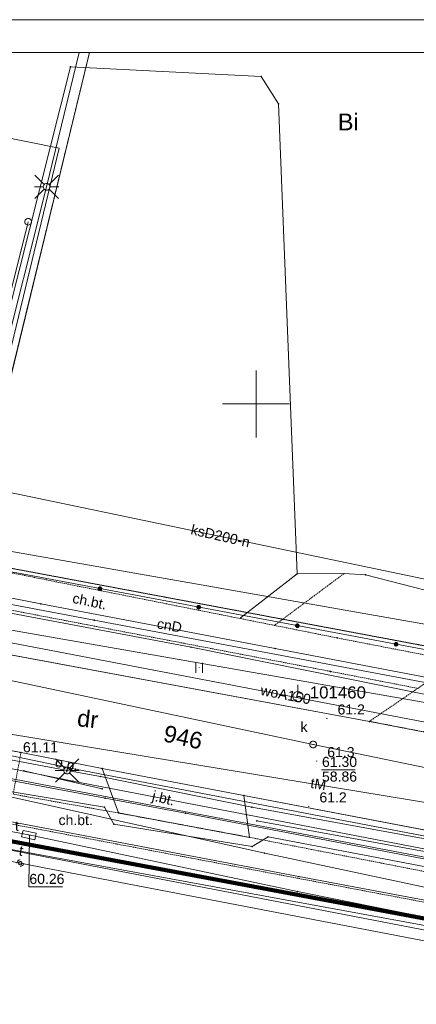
# Paper-space layout 'A-01 PLAN SYTUACYJNY' of a CAD drawing. Header units: millimetres. Extents: x 0 to 900, y 0 to 750.
# Tile 36 of 105: x 360 to 419, y 603 to 750. Entities that reach past the tile are written whole.
import ezdxf
from ezdxf.xclip import XClip

# ---------------------------------------------------------------- set-up
doc = ezdxf.new("R2010")
doc.units = ezdxf.units.MM
doc.header["$MEASUREMENT"] = 0
doc.header["$XCLIPFRAME"] = 0
for name, pattern in [('KROPK2', [1000, 50, -950]), ('PRZER1-1', [1, 0.5, -0.5]), ('PRZER2-1', [1.5, 1, -0.5]), ('PRZER3-1', [4000, 3000, -1000]), ('PRZER4-1', [5000, 4000, -1000])]:
    doc.linetypes.add(name, pattern=pattern)
doc.layers.add('0_Nr_pióra__60', color=7, linetype='Continuous', lineweight=100, true_color=0xcbfe00)
doc.layers.add('A_Arkusz_Nr_pióra__1', color=7, linetype='Continuous', lineweight=20)
doc.layers.add('A_mapa_Nr_pióra__2', color=8, linetype='Continuous', lineweight=13)
doc.layers.add('A_podrys', color=7, linetype='Continuous')
doc.styles.add('STYL_AUTOMATYCZNY_1', font='arial.ttf')

# ---------------------------------------------------------------- blocks, each defined once
blk = doc.blocks.new('Rysunek_3_3', base_point=(-1239.76, 488.38))
at = {"layer": 'A_mapa_Nr_pióra__2', "linetype": 'Continuous', "lineweight": 13}
for points in [[(372.12, 664.64), (372.22, 664.64), (372.31, 664.66), (372.39, 664.7), (372.45, 664.76), (372.5, 664.83), (372.53, 664.92), (372.54, 665.01), (372.52, 665.1), (372.48, 665.18), (372.42, 665.25), (372.34, 665.3), (372.25, 665.33), (372.16, 665.33), (372.07, 665.32), (371.99, 665.27), (371.92, 665.21), (371.87, 665.14), (371.85, 665.05), (371.84, 664.96), (371.86, 664.87), (371.9, 664.79), (371.96, 664.72), (372.04, 664.67)], [(372.12, 664.64), (372.22, 664.64), (372.31, 664.66), (372.39, 664.7), (372.45, 664.76), (372.5, 664.83), (372.53, 664.92), (372.54, 665.01), (372.52, 665.1), (372.48, 665.18), (372.42, 665.25), (372.34, 665.3), (372.25, 665.33), (372.16, 665.33), (372.07, 665.32), (371.99, 665.27), (371.92, 665.21), (371.87, 665.14), (371.85, 665.05), (371.84, 664.96), (371.86, 664.87), (371.9, 664.79), (371.96, 664.72), (372.04, 664.67)], [(386.87, 661.88), (386.96, 661.87), (387.05, 661.89), (387.13, 661.93), (387.2, 661.99), (387.25, 662.07), (387.28, 662.15), (387.28, 662.25), (387.26, 662.34), (387.22, 662.42), (387.16, 662.48), (387.08, 662.53), (387, 662.56), (386.91, 662.57), (386.82, 662.55), (386.73, 662.51), (386.67, 662.45), (386.62, 662.37), (386.59, 662.28), (386.58, 662.19), (386.6, 662.1), (386.64, 662.02), (386.7, 661.95), (386.78, 661.9)], [(386.87, 661.88), (386.96, 661.87), (387.05, 661.89), (387.13, 661.93), (387.2, 661.99), (387.25, 662.07), (387.28, 662.15), (387.28, 662.25), (387.26, 662.34), (387.22, 662.42), (387.16, 662.48), (387.08, 662.53), (387, 662.56), (386.91, 662.57), (386.82, 662.55), (386.73, 662.51), (386.67, 662.45), (386.62, 662.37), (386.59, 662.28), (386.58, 662.19), (386.6, 662.1), (386.64, 662.02), (386.7, 661.95), (386.78, 661.9)], [(401.61, 659.11), (401.7, 659.1), (401.79, 659.12), (401.87, 659.16), (401.94, 659.22), (401.99, 659.3), (402.02, 659.39), (402.02, 659.48), (402, 659.57), (401.96, 659.65), (401.9, 659.72), (401.83, 659.77), (401.74, 659.8), (401.65, 659.8), (401.56, 659.78), (401.48, 659.74), (401.41, 659.68), (401.36, 659.6), (401.33, 659.52), (401.33, 659.43), (401.34, 659.34), (401.39, 659.25), (401.45, 659.19), (401.52, 659.14)], [(401.61, 659.11), (401.7, 659.1), (401.79, 659.12), (401.87, 659.16), (401.94, 659.22), (401.99, 659.3), (402.02, 659.39), (402.02, 659.48), (402, 659.57), (401.96, 659.65), (401.9, 659.72), (401.83, 659.77), (401.74, 659.8), (401.65, 659.8), (401.56, 659.78), (401.48, 659.74), (401.41, 659.68), (401.36, 659.6), (401.33, 659.52), (401.33, 659.43), (401.34, 659.34), (401.39, 659.25), (401.45, 659.19), (401.52, 659.14)], [(416.35, 656.34), (416.44, 656.34), (416.53, 656.36), (416.61, 656.4), (416.68, 656.46), (416.73, 656.53), (416.76, 656.62), (416.77, 656.71), (416.75, 656.8), (416.71, 656.88), (416.64, 656.95), (416.57, 657), (416.48, 657.03), (416.39, 657.03), (416.3, 657.02), (416.22, 656.97), (416.15, 656.91), (416.1, 656.84), (416.07, 656.75), (416.07, 656.66), (416.09, 656.57), (416.13, 656.49), (416.19, 656.42), (416.27, 656.37)], [(416.35, 656.34), (416.44, 656.34), (416.53, 656.36), (416.61, 656.4), (416.68, 656.46), (416.73, 656.53), (416.76, 656.62), (416.77, 656.71), (416.75, 656.8), (416.71, 656.88), (416.64, 656.95), (416.57, 657), (416.48, 657.03), (416.39, 657.03), (416.3, 657.02), (416.22, 656.97), (416.15, 656.91), (416.1, 656.84), (416.07, 656.75), (416.07, 656.66), (416.09, 656.57), (416.13, 656.49), (416.19, 656.42), (416.27, 656.37)], [(406.01, 645.58), (406.01, 645.56), (406.02, 645.54), (406.03, 645.52), (406.05, 645.51), (406.07, 645.5), (406.1, 645.49), (406.12, 645.5), (406.14, 645.51), (406.16, 645.52), (406.18, 645.54), (406.18, 645.56), (406.19, 645.58), (406.18, 645.61), (406.18, 645.63), (406.16, 645.65), (406.14, 645.66), (406.12, 645.67), (406.1, 645.67), (406.07, 645.67), (406.05, 645.66), (406.03, 645.65), (406.02, 645.63), (406.01, 645.61)], [(403.96, 641.7), (403.96, 641.68), (403.97, 641.66), (403.98, 641.64), (404, 641.62), (404.02, 641.61), (404.05, 641.61), (404.07, 641.61), (404.09, 641.62), (404.11, 641.64), (404.12, 641.66), (404.13, 641.68), (404.14, 641.7), (404.13, 641.72), (404.12, 641.75), (404.11, 641.76), (404.09, 641.78), (404.07, 641.79), (404.05, 641.79), (404.02, 641.79), (404, 641.78), (403.98, 641.76), (403.97, 641.75), (403.96, 641.72)], [(360.32, 640.5), (360.32, 640.48), (360.33, 640.45), (360.35, 640.44), (360.36, 640.42), (360.39, 640.41), (360.41, 640.41), (360.43, 640.41), (360.45, 640.42), (360.47, 640.44), (360.49, 640.45), (360.5, 640.48), (360.5, 640.5), (360.5, 640.52), (360.49, 640.54), (360.47, 640.56), (360.45, 640.58), (360.43, 640.59), (360.41, 640.59), (360.39, 640.59), (360.36, 640.58), (360.35, 640.56), (360.33, 640.54), (360.32, 640.52)], [(404.47, 639.21), (404.47, 639.19), (404.48, 639.17), (404.5, 639.15), (404.52, 639.13), (404.54, 639.12), (404.56, 639.12), (404.58, 639.12), (404.61, 639.13), (404.62, 639.15), (404.64, 639.17), (404.65, 639.19), (404.65, 639.21), (404.65, 639.23), (404.64, 639.26), (404.62, 639.27), (404.61, 639.29), (404.58, 639.3), (404.56, 639.3), (404.54, 639.3), (404.52, 639.29), (404.5, 639.27), (404.48, 639.26), (404.47, 639.23)], [(403.31, 632.45), (403.31, 632.43), (403.32, 632.41), (403.33, 632.39), (403.35, 632.37), (403.37, 632.36), (403.4, 632.36), (403.42, 632.36), (403.44, 632.37), (403.46, 632.39), (403.47, 632.41), (403.48, 632.43), (403.49, 632.45), (403.48, 632.47), (403.47, 632.5), (403.46, 632.51), (403.44, 632.53), (403.42, 632.54), (403.4, 632.54), (403.37, 632.54), (403.35, 632.53), (403.33, 632.51), (403.32, 632.5), (403.31, 632.47)], [(361.49, 628.18), (361.5, 628.15), (361.5, 628.13), (361.52, 628.11), (361.54, 628.1), (361.56, 628.09), (361.58, 628.09), (361.61, 628.09), (361.63, 628.1), (361.65, 628.11), (361.66, 628.13), (361.67, 628.15), (361.67, 628.18), (361.67, 628.2), (361.66, 628.22), (361.65, 628.24), (361.63, 628.25), (361.61, 628.26), (361.58, 628.27), (361.56, 628.26), (361.54, 628.25), (361.52, 628.24), (361.5, 628.22), (361.5, 628.2)]]:
    blk.add_hatch(color=8, dxfattribs=at).paths.add_polyline_path(points)
at = {"layer": '0_Nr_pióra__60', "color": 60, "linetype": 'Continuous', "lineweight": 100, "ltscale": 0.2, "true_color": 0xcbfe00, "flags": 128}
blk.add_lwpolyline([(486.18, 603.45), (711.66, 564.16), (717.88, 453.78), (730.02, 232.36), (621.62, 226.04), (540.96, 240.92), (518.76, 242.16), (516.18, 189.08), (497.66, 185.34), (465.46, 189.58), (468.06, 245.18), (273.1, 254.54), (153.04, 277.34), (147.95, 279.48), (156.42, 401.1), (165.67, 534.02), (166.59, 571.88), (178.65, 571.58), (179.19, 591.8), (167.43, 603.84), (168.1, 630.34), (172.18, 654), (181.4, 660.44)], close=True, dxfattribs=at)
at = {"layer": 'A_mapa_Nr_pióra__2', "color": 8, "linetype": 'Continuous', "lineweight": 13, "ltscale": 0.2, "flags": 128}
for points in [[(173.01, 745.1), (163.78, 705.76), (161.4, 700.72), (191.34, 692.05), (205.72, 690.84), (258.31, 680.79), (262, 680.08), (333.18, 666.16), (385.8, 656.25), (425.54, 648.23), (480.5, 638.19), (490.22, 636.74), (491.46, 636.52)], [(262.66, 745.1), (254.38, 716.7), (249.86, 688.52), (306.08, 677.96), (352.2, 669.3), (370.63, 745.1)], [(369.07, 745.1), (364.23, 725.02), (357.3, 697.43), (351.23, 669.78)], [(370.63, 745.1), (352.2, 669.3), (450, 650.94), (459.34, 659.08), (454.93, 745.1)], [(363.88, 725.38), (362.47, 726.79)], [(364.59, 725.38), (366, 726.79)], [(363.73, 725.02), (362.43, 725.02)], [(363.88, 724.67), (362.47, 723.26)], [(364.59, 724.67), (366, 723.26)], [(364.73, 725.02), (366.03, 725.02)], [(287.82, 687.5), (288.8, 687.32), (303.23, 683.94), (320.41, 681.31), (349.64, 676.7), (350.63, 676.51), (361.48, 719.81)], [(333.09, 704.58), (326.17, 664.51), (534.6, 628.07)], [(426.18, 626.62), (394.88, 632.36), (372.28, 636.92), (367.3, 637.82), (324.78, 645.86), (307.38, 649.66), (302.62, 643.98), (280.6, 648.54), (277.88, 655.22), (265.98, 657.54), (261.16, 658.4), (256.2, 658.96), (247.74, 660.38), (244.72, 660), (219.48, 664.94), (213.58, 666.94), (175, 674.54), (169.38, 674.38), (154.2, 677.48), (143.04, 680.52), (96.24, 689.58), (78.56, 693.72), (29.9, 703.13)], [(508.22, 509.24), (505.29, 509.74), (511.12, 544.68), (515.53, 565.24), (523.48, 604.41), (520.54, 605.25), (495.14, 610.31), (384.98, 631.43), (372.98, 633.69), (304.66, 646.46), (279.32, 651.18), (242.08, 657.98), (221.08, 661.24), (217.22, 663.06), (170.82, 671.92), (166.78, 671.76), (155.74, 674.83), (147.3, 677.97), (82.26, 691.15), (29.9, 702.04)], [(508.06, 508.35), (500.8, 509.59), (502.64, 518.4), (520.89, 606.14), (481.95, 613.81), (427.05, 624.88), (368.13, 636.21), (325.01, 644.98), (254.31, 658.61), (214.99, 665.96), (143.66, 677.02), (79.04, 690.92), (38.04, 699.36), (29.9, 701.23)], [(395.5, 687.58), (395.5, 697.58)], [(174.58, 691.56), (175.5, 691.42), (248.18, 677.84), (322.86, 663.8), (323.02, 663.78), (476.6, 634.31)], [(400.5, 692.58), (390.5, 692.58)], [(508.59, 511.25), (504.18, 511.58), (505.05, 517.9), (528.37, 608), (531.77, 622.06), (536.72, 639.28), (328.12, 675.95), (291.08, 682.98), (267.64, 686.66), (251.6, 690.04)], [(348.44, 681.4), (349.44, 681.32), (441.7, 662), (442.69, 661.99)], [(172.47, 672.37), (173.77, 673.99), (172.95, 669.67), (316.03, 642.36), (316.48, 644.72), (359.62, 636.49), (480.68, 613.46), (498.88, 609.8), (659.9, 578.46)], [(672.99, 601.3), (673.6, 606.29), (579.92, 620.85), (510.23, 634.7), (398.36, 656.05), (363.37, 662.7), (326.62, 669.9)], [(324.49, 669.13), (371.32, 660.3), (434.49, 648.37), (470.97, 641.15), (460.25, 600.41), (452.09, 568.73), (447.75, 552.58)], [(439.49, 652.36), (349.11, 669.32)], [(450.73, 552.29), (452.54, 581.88), (458.71, 607.69), (457.53, 607.9), (263.27, 643.57), (241.62, 648.61), (226.71, 652.1), (170.47, 661.39), (156.67, 664.91), (149.02, 667.42)], [(469.42, 628.2), (404.05, 641.7), (342.34, 654.75), (345.06, 667.69)], [(463.62, 607.33), (440.23, 611.95), (401.69, 619.73), (361.58, 628.18), (306.66, 638.48), (246.87, 649.83), (218, 656.19), (172.73, 665.11)], [(490.66, 605.27), (401.89, 621.96), (334.89, 634.75), (260.3, 648.87), (218.06, 656.87), (188.65, 662.7)], [(317.59, 594.19), (323.02, 622.96), (262.3, 634.18), (243.3, 637.7), (240.48, 639.13), (237.86, 641.96), (236.22, 646.42), (236.71, 651.27), (238.66, 656.45), (242.1, 659.69), (247.44, 661.45), (261.82, 659.32), (265.6, 658.62), (278.66, 655.9), (306.58, 650.69), (331.2, 646), (360.41, 640.5), (372.53, 638.14), (374.95, 631.47), (394.55, 627.83), (393.68, 634.07), (468.74, 619.76)], [(427.55, 626.69), (368.54, 638.04), (325.21, 647.09), (256.26, 660.44)], [(386.5, 653.92), (386.5, 652.42)], [(387.5, 652.42), (387.5, 653.92)], [(401.76, 650.62), (401.76, 649.62)], [(549.68, 598.85), (528.77, 604.07), (520.95, 595.78), (496.29, 601.42), (495.25, 609.08), (473.66, 613.29), (470.31, 613.99), (397.3, 627.89), (394.93, 626.44), (374.29, 629.8), (372.87, 632.34), (345.25, 636.94), (304.36, 645.28), (302.46, 644.14), (280.44, 648.32), (279.44, 650.1), (278.14, 650.1)], [(445.72, 523.68), (450.84, 581.68), (455.38, 607.28), (240.89, 648.67)], [(314.02, 643.77), (396.8, 625.49), (454.81, 613.13), (505.16, 605.28)], [(455.02, 627.42), (354.53, 643.95), (353.54, 644.11)], [(366.94, 638.17), (365.53, 639.58)], [(367.65, 638.17), (369.06, 639.58)], [(360.82, 637.77), (372.53, 635.1)], [(366.8, 637.82), (365.5, 637.82)], [(366.94, 637.46), (365.53, 636.05)], [(367.65, 637.46), (369.06, 636.05)], [(367.8, 637.82), (369.1, 637.82)], [(405.27, 637.9), (410.31, 637.9)], [(395.63, 630.29), (485.16, 613.91)], [(361.65, 628.17), (361.57, 620.42), (366.61, 620.42)], [(359.8, 623.98), (359.82, 624.11), (359.87, 624.23), (359.95, 624.33), (360.05, 624.41), (360.17, 624.46), (360.3, 624.48)], [(360.8, 623.98), (360.78, 623.85), (360.73, 623.73), (360.65, 623.63), (360.55, 623.55), (360.43, 623.5), (360.3, 623.48)]]:
    blk.add_lwpolyline(points, dxfattribs=at)
at = {"layer": 'A_mapa_Nr_pióra__2', "color": 8, "linetype": 'PRZER1-1', "lineweight": 13, "ltscale": 0.2, "flags": 128}
for points in [[(370.63, 745.1), (352.2, 669.3), (351.08, 669.51), (330.33, 673.41), (315.56, 676.18), (320.42, 701), (304.6, 704), (299.22, 679.25), (262.92, 686.07), (265.12, 697.34), (251.67, 699.82), (254.38, 716.7), (262.66, 745.1)], [(454.93, 745.1), (459.34, 659.08), (450, 650.94), (352.2, 669.3), (370.63, 745.1)]]:
    blk.add_lwpolyline(points, dxfattribs=at)
at = {"layer": 'A_mapa_Nr_pióra__2', "color": 8, "linetype": 'PRZER3-1', "lineweight": 13, "ltscale": 0.2, "flags": 128}
for points in [[(439.74, 656.21), (435.31, 660.94), (411.85, 667.07), (408.63, 667.23), (401.65, 667.19), (398.88, 737.43), (396.29, 741.5), (367.81, 742.98), (349.11, 669.32)], [(393.2, 660.64), (401.65, 667.19)], [(317.59, 594.19), (323.02, 622.96), (262.3, 634.18), (243.3, 637.7), (240.48, 639.13), (237.86, 641.96), (236.22, 646.42), (236.71, 651.27), (238.66, 656.45), (242.1, 659.69), (247.44, 661.45), (261.82, 659.32), (265.6, 658.62), (278.66, 655.9), (306.58, 650.69), (331.2, 646), (360.41, 640.5), (372.53, 638.14), (374.95, 631.47), (394.55, 627.83), (393.68, 634.07), (485.67, 616.58), (491.69, 615.43), (494.47, 613.94), (498.66, 609.94), (500.39, 606.09), (501, 602.75), (499.64, 593.46)], [(453.72, 637.3), (430.45, 641.76), (420.44, 643.61), (412.46, 645.16), (346.67, 657.34)]]:
    blk.add_lwpolyline(points, dxfattribs=at)
at = {"layer": 'A_mapa_Nr_pióra__2', "color": 8, "linetype": 'Continuous', "lineweight": 13, "ltscale": 0.2, "flags": 128}
for points in [[(367.76, 742.96), (367.76, 742.99), (367.79, 743.02), (367.82, 743.02), (367.85, 742.99), (367.85, 742.96), (367.82, 742.93), (367.79, 742.93)], [(396.25, 741.48), (396.25, 741.51), (396.27, 741.54), (396.31, 741.54), (396.34, 741.51), (396.34, 741.48), (396.31, 741.45), (396.27, 741.45)], [(398.83, 737.41), (398.83, 737.44), (398.86, 737.47), (398.89, 737.47), (398.92, 737.44), (398.92, 737.41), (398.89, 737.38), (398.86, 737.38)], [(364.23, 725.52), (364.36, 725.51), (364.48, 725.46), (364.59, 725.38), (364.67, 725.27), (364.72, 725.15), (364.73, 725.02), (364.72, 724.89), (364.67, 724.77), (364.59, 724.67), (364.48, 724.59), (364.36, 724.54), (364.23, 724.52), (364.1, 724.54), (363.98, 724.59), (363.88, 724.67), (363.8, 724.77), (363.75, 724.89), (363.73, 725.02), (363.75, 725.15), (363.8, 725.27), (363.88, 725.38), (363.98, 725.46), (364.1, 725.51)], [(361.48, 720.31), (361.61, 720.3), (361.73, 720.25), (361.83, 720.17), (361.91, 720.06), (361.96, 719.94), (361.98, 719.81), (361.96, 719.68), (361.91, 719.56), (361.83, 719.46), (361.73, 719.38), (361.61, 719.33), (361.48, 719.31), (361.35, 719.33), (361.23, 719.38), (361.12, 719.46), (361.04, 719.56), (360.99, 719.68), (360.98, 719.81), (360.99, 719.94), (361.04, 720.06), (361.12, 720.17), (361.23, 720.25), (361.35, 720.3)], [(181.4, 660.44), (486.18, 603.45), (485.18, 623.13), (484.14, 643.65), (484.1, 644.53), (450, 650.94), (352.2, 669.3), (306.08, 677.96), (303.2, 667.7), (296.72, 646.04), (234.99, 658.67), (180.1, 669.92), (174.22, 665.92), (172.18, 654)], [(401.61, 667.18), (401.61, 667.21), (401.64, 667.24), (401.67, 667.24), (401.7, 667.21), (401.7, 667.18), (401.67, 667.15), (401.64, 667.15)], [(408.59, 667.21), (408.59, 667.24), (408.62, 667.27), (408.65, 667.27), (408.68, 667.24), (408.68, 667.21), (408.65, 667.18), (408.62, 667.18)], [(411.81, 667.05), (411.81, 667.08), (411.84, 667.11), (411.87, 667.11), (411.9, 667.08), (411.9, 667.05), (411.87, 667.02), (411.84, 667.02)], [(363.32, 662.69), (363.32, 662.72), (363.35, 662.75), (363.38, 662.75), (363.41, 662.72), (363.41, 662.69), (363.38, 662.66), (363.35, 662.66)], [(393.16, 660.62), (393.16, 660.65), (393.19, 660.68), (393.22, 660.68), (393.25, 660.65), (393.25, 660.62), (393.22, 660.59), (393.19, 660.59)], [(486.18, 603.45), (711.66, 564.16), (717.88, 453.78), (730.02, 232.36), (621.62, 226.04), (540.96, 240.92), (518.76, 242.16), (516.18, 189.08), (497.66, 185.34), (465.46, 189.58), (468.06, 245.18), (273.1, 254.54), (153.04, 277.34), (147.95, 279.48), (156.42, 401.1), (165.67, 534.02), (166.59, 571.88), (178.65, 571.58), (179.19, 591.8), (167.43, 603.84), (168.1, 630.34), (172.18, 654), (181.4, 660.44)], [(371.27, 660.28), (371.27, 660.31), (371.3, 660.34), (371.33, 660.34), (371.36, 660.31), (371.36, 660.28), (371.33, 660.25), (371.3, 660.25)], [(398.37, 659.6), (398.37, 659.63), (398.4, 659.66), (398.43, 659.66), (398.46, 659.63), (398.46, 659.6), (398.43, 659.57), (398.4, 659.57)], [(407.57, 657.61), (407.57, 657.64), (407.6, 657.67), (407.63, 657.67), (407.66, 657.64), (407.66, 657.61), (407.63, 657.58), (407.6, 657.58)], [(385.75, 656.23), (385.75, 656.26), (385.78, 656.29), (385.81, 656.29), (385.84, 656.26), (385.84, 656.23), (385.81, 656.2), (385.78, 656.2)], [(398.32, 656.03), (398.32, 656.07), (398.35, 656.09), (398.38, 656.09), (398.41, 656.07), (398.41, 656.03), (398.38, 656), (398.35, 656)], [(406.59, 652.61), (406.59, 652.64), (406.62, 652.67), (406.65, 652.67), (406.68, 652.64), (406.68, 652.61), (406.65, 652.58), (406.62, 652.58)], [(401.76, 649.62), (401.99, 649.58), (402.2, 649.47), (402.36, 649.31), (402.47, 649.1), (402.51, 648.87), (402.47, 648.63), (402.36, 648.42), (402.2, 648.26), (401.99, 648.15), (401.76, 648.12), (401.52, 648.15), (401.32, 648.26), (401.15, 648.42), (401.04, 648.63), (401.01, 648.87), (401.04, 649.1), (401.15, 649.31), (401.32, 649.47), (401.52, 649.58)], [(412.41, 645.14), (412.41, 645.17), (412.44, 645.2), (412.48, 645.2), (412.5, 645.17), (412.5, 645.14), (412.48, 645.11), (412.44, 645.11)], [(404.05, 642.2), (404.18, 642.18), (404.3, 642.13), (404.4, 642.05), (404.48, 641.95), (404.53, 641.83), (404.55, 641.7), (404.53, 641.57), (404.48, 641.45), (404.4, 641.35), (404.3, 641.27), (404.18, 641.22), (404.05, 641.2), (403.92, 641.22), (403.8, 641.27), (403.69, 641.35), (403.61, 641.45), (403.56, 641.57), (403.55, 641.7), (403.56, 641.83), (403.61, 641.95), (403.69, 642.05), (403.8, 642.13), (403.92, 642.18)], [(360.36, 640.48), (360.36, 640.52), (360.39, 640.54), (360.43, 640.54), (360.45, 640.52), (360.45, 640.48), (360.43, 640.45), (360.39, 640.45)], [(360.77, 637.76), (360.77, 637.79), (360.8, 637.82), (360.84, 637.82), (360.86, 637.79), (360.86, 637.76), (360.84, 637.73), (360.8, 637.73)], [(367.3, 638.32), (367.43, 638.3), (367.55, 638.25), (367.65, 638.17), (367.73, 638.07), (367.78, 637.94), (367.8, 637.82), (367.78, 637.69), (367.73, 637.57), (367.65, 637.46), (367.55, 637.38), (367.43, 637.33), (367.3, 637.32), (367.17, 637.33), (367.05, 637.38), (366.94, 637.46), (366.86, 637.57), (366.81, 637.69), (366.8, 637.82), (366.81, 637.94), (366.86, 638.07), (366.94, 638.17), (367.05, 638.25), (367.17, 638.3)], [(368.49, 638.02), (368.49, 638.05), (368.52, 638.08), (368.55, 638.08), (368.58, 638.05), (368.58, 638.02), (368.55, 637.99), (368.52, 637.99)], [(372.49, 638.12), (372.49, 638.15), (372.51, 638.18), (372.55, 638.18), (372.58, 638.15), (372.58, 638.12), (372.55, 638.09), (372.51, 638.09)], [(368.08, 636.19), (368.08, 636.22), (368.11, 636.25), (368.14, 636.25), (368.17, 636.22), (368.17, 636.19), (368.14, 636.16), (368.11, 636.16)], [(372.23, 636.9), (372.23, 636.93), (372.26, 636.96), (372.29, 636.96), (372.32, 636.93), (372.32, 636.9), (372.29, 636.87), (372.26, 636.87)], [(372.49, 635.08), (372.49, 635.11), (372.52, 635.14), (372.55, 635.14), (372.58, 635.11), (372.58, 635.08), (372.55, 635.05), (372.52, 635.05)], [(393.64, 634.05), (393.64, 634.08), (393.67, 634.11), (393.7, 634.11), (393.73, 634.08), (393.73, 634.05), (393.7, 634.02), (393.67, 634.02)], [(372.93, 633.67), (372.93, 633.7), (372.96, 633.73), (373, 633.73), (373.02, 633.7), (373.02, 633.67), (373, 633.64), (372.96, 633.64)], [(372.83, 632.32), (372.83, 632.35), (372.86, 632.38), (372.89, 632.38), (372.92, 632.35), (372.92, 632.32), (372.89, 632.29), (372.86, 632.29)], [(374.9, 631.45), (374.9, 631.49), (374.93, 631.52), (374.96, 631.52), (374.99, 631.49), (374.99, 631.45), (374.96, 631.43), (374.93, 631.43)], [(384.93, 631.41), (384.93, 631.44), (384.96, 631.47), (385, 631.47), (385.02, 631.44), (385.02, 631.41), (385, 631.38), (384.96, 631.38)], [(394.83, 632.34), (394.83, 632.37), (394.86, 632.4), (394.89, 632.4), (394.92, 632.37), (394.92, 632.34), (394.89, 632.31), (394.86, 632.31)], [(374.24, 629.79), (374.24, 629.82), (374.27, 629.85), (374.3, 629.85), (374.33, 629.82), (374.33, 629.79), (374.3, 629.76), (374.27, 629.76)], [(395.59, 630.28), (395.59, 630.31), (395.62, 630.34), (395.65, 630.34), (395.68, 630.31), (395.68, 630.28), (395.65, 630.25), (395.62, 630.25)], [(362.66, 628.46), (362.46, 627.48), (360.5, 627.89), (360.71, 628.87)], [(394.5, 627.81), (394.5, 627.85), (394.53, 627.88), (394.56, 627.88), (394.59, 627.85), (394.59, 627.81), (394.56, 627.79), (394.53, 627.79)], [(397.25, 627.88), (397.25, 627.91), (397.28, 627.94), (397.31, 627.94), (397.34, 627.91), (397.34, 627.88), (397.31, 627.85), (397.28, 627.85)], [(394.88, 626.43), (394.88, 626.46), (394.91, 626.49), (394.94, 626.49), (394.97, 626.46), (394.97, 626.43), (394.94, 626.4), (394.91, 626.4)], [(396.75, 625.47), (396.75, 625.5), (396.78, 625.53), (396.81, 625.53), (396.84, 625.5), (396.84, 625.47), (396.81, 625.44), (396.78, 625.44)], [(360.3, 624.23), (360.22, 624.22), (360.15, 624.18), (360.1, 624.13), (360.06, 624.06), (360.05, 623.98), (360.06, 623.9), (360.1, 623.83), (360.15, 623.78), (360.22, 623.74), (360.3, 623.73), (360.38, 623.74), (360.45, 623.78), (360.5, 623.83), (360.54, 623.9), (360.55, 623.98), (360.54, 624.06), (360.5, 624.13), (360.45, 624.18), (360.38, 624.22)], [(401.84, 621.94), (401.84, 621.97), (401.87, 622), (401.9, 622), (401.93, 621.97), (401.93, 621.94), (401.9, 621.91), (401.87, 621.91)], [(401.65, 619.72), (401.65, 619.75), (401.68, 619.78), (401.71, 619.78), (401.74, 619.75), (401.74, 619.72), (401.71, 619.69), (401.68, 619.69)]]:
    blk.add_lwpolyline(points, close=True, dxfattribs=at)
at = {"layer": 'A_mapa_Nr_pióra__2', "color": 8, "linetype": 'PRZER4-1', "lineweight": 13, "ltscale": 0.2, "flags": 128}
for points in [[(261.02, 686.94), (260.76, 685.45), (349.91, 668.71), (350.34, 670.67), (352.05, 672.68), (366.12, 730.8), (350.69, 733.92)], [(504.19, 504.05), (502.85, 511.9), (504.14, 519.3), (504.31, 520.58), (506.01, 524.09), (504.31, 520.58), (504.2, 519.85), (504.83, 519.84), (519.74, 523.62), (523.23, 544.35), (487.08, 550.99), (490.17, 561.52), (494.78, 590.57), (495.52, 599.83), (466.69, 604.96), (455.11, 605.76), (402.72, 615.82), (363.63, 623.33), (339.05, 628.06), (324.48, 630.87), (318.12, 633.02), (263.23, 643.21), (242.15, 646.81), (216.04, 645.04), (196.47, 648.18), (190.06, 606.95), (184.51, 567.92), (176.67, 547.03), (169.83, 537.77), (165.45, 530.9), (159.99, 528.41), (159.39, 528.43)]]:
    blk.add_lwpolyline(points, dxfattribs=at)
at = {"layer": 'A_mapa_Nr_pióra__2', "color": 8, "linetype": 'KROPK2', "lineweight": 13, "ltscale": 0.2, "flags": 128}
for points in [[(895.1, 510.77), (874.04, 518.53), (863.88, 522.31), (853.02, 526.26), (845.06, 528.78), (792.28, 545.46), (786.3, 548.32), (731.44, 566.7), (711.12, 573.52), (576.2, 604.18), (485.18, 623.13), (484.14, 643.65), (484.1, 644.53), (450, 650.94), (352.2, 669.3), (306.08, 677.96), (249.86, 688.52), (235.1, 691.28), (189.14, 699.9), (180.78, 701.38), (161.26, 705.5), (159.62, 696.62), (155.66, 674.93), (152.72, 658.23), (148.16, 632.29), (147.19, 592.34), (146.69, 572.36), (145.91, 540.32), (82.85, 560.45), (29.9, 577.35)], [(29.9, 577.35), (82.85, 560.45), (145.91, 540.32), (146.69, 572.36), (147.19, 592.34), (148.16, 632.29), (152.72, 658.23), (155.66, 674.93), (159.62, 696.62), (161.26, 705.5), (180.78, 701.38), (189.14, 699.9), (235.1, 691.28), (249.86, 688.52), (306.08, 677.96), (352.2, 669.3), (450, 650.94), (484.1, 644.53), (484.14, 643.65), (485.18, 623.13), (576.2, 604.18), (711.12, 573.52), (711.66, 564.16), (717.88, 453.78), (730.02, 232.36), (734.41, 157.47)]]:
    blk.add_lwpolyline(points, dxfattribs=at)
at = {"layer": 'A_mapa_Nr_pióra__2', "color": 8, "linetype": 'PRZER1-1', "lineweight": 13, "ltscale": 0.2, "flags": 128}
for points in [[(172.18, 654), (181.4, 660.44), (278.75, 642.24), (486.18, 603.45), (711.66, 564.16), (711.12, 573.52), (576.2, 604.18), (485.18, 623.13), (484.14, 643.65), (484.1, 644.53), (450, 650.94), (352.2, 669.3), (351.08, 669.51), (330.33, 673.41), (315.56, 676.18), (306.08, 677.96), (299.22, 679.25), (262.92, 686.07), (249.86, 688.52), (235.1, 691.28), (189.14, 699.9), (180.78, 701.38), (161.26, 705.5), (159.62, 696.62), (155.66, 674.93), (152.72, 658.23), (148.16, 632.29), (147.19, 592.34), (146.69, 572.36), (145.91, 540.32), (161.93, 535.21), (165.67, 534.02), (166.59, 571.88), (178.65, 571.58), (179.19, 591.8), (167.43, 603.84), (168.1, 630.34)], [(396.46, 198.68), (318.14, 209.02), (144.64, 231.92), (147.95, 279.48), (156.42, 401.1), (165.67, 534.02), (166.59, 571.88), (178.65, 571.58), (179.19, 591.8), (167.43, 603.84), (168.1, 630.34), (172.18, 654), (181.4, 660.44), (278.75, 642.24), (486.18, 603.45), (711.66, 564.16), (717.88, 453.78), (730.02, 232.36), (516.18, 189.08), (497.66, 185.34)]]:
    blk.add_lwpolyline(points, close=True, dxfattribs=at)
at = {"layer": 'A_mapa_Nr_pióra__2', "color": 8, "linetype": 'PRZER2-1', "lineweight": 13, "ltscale": 0.2, "flags": 128}
for points in [[(347.75, 663.92), (346.67, 657.34), (337.52, 659.08), (336.58, 665.46), (320.77, 668.51), (296.33, 673.22), (291.54, 669.49), (286.58, 675.1), (284.8, 681.68), (300.97, 678.6), (303.77, 689.85), (315.38, 687.52), (311.99, 676.4), (338.29, 671.47), (349.11, 669.32), (407.61, 657.63), (438.36, 651.65), (437.76, 648.65), (422, 651.7), (419.66, 650.09), (406.64, 652.62)], [(387.01, 653.21), (386.99, 653.17), (387.03, 653.17)], [(412.46, 645.16), (419.66, 650.09), (422, 651.7), (437.76, 648.65), (437.4, 646.72), (436.74, 644.63), (431.19, 645.68), (426.85, 645.93), (423.79, 645.24), (420.44, 643.61)], [(349.88, 584.59), (358.45, 629.91), (466.5, 609.46), (497.92, 603.52), (496.56, 594.46), (490.76, 558.13)]]:
    blk.add_lwpolyline(points, close=True, dxfattribs=at)
at = {"layer": 'A_mapa_Nr_pióra__2', "color": 8, "linetype": 'Continuous', "lineweight": 13, "ltscale": 0.2, "flags": 128}
blk.add_lwpolyline([(284.8, 681.68), (286.58, 675.1), (291.54, 669.49), (296.33, 673.22), (320.77, 668.51), (322.39, 662.02), (337.52, 659.08), (346.67, 657.34), (412.46, 645.16), (420.44, 643.61), (430.45, 641.76, 0.066435), (432.3, 641.7, 0.071365), (433.79, 642.01, 0.188581), (436.74, 644.63), (437.4, 646.72), (437.76, 648.65), (438.36, 651.65), (438.47, 652.4)], format="xyb", dxfattribs=at)
at = {"layer": 'A_mapa_Nr_pióra__2', "color": 8, "linetype": 'PRZER2-1', "lineweight": 13, "ltscale": 0.2, "flags": 128}
for points in [[(408.63, 667.23), (398.41, 659.61)], [(493.34, 553.24), (495.1, 563.94), (499.72, 593.74), (500.84, 602.9), (499.94, 607.38), (497.48, 611.4), (485.66, 613.66), (485.46, 612.8), (484.84, 610.38), (467.36, 613.6), (394.55, 627.83), (374.95, 631.47), (359.22, 634.28), (360.41, 640.5), (331.2, 646), (330.03, 639.8), (302.76, 645.32), (280.91, 649.42), (263.84, 651.78), (260.84, 652.38), (238.66, 656.45), (236.71, 651.27), (236.22, 646.42), (237.86, 641.96), (240.48, 639.13), (243.3, 637.7), (262.3, 634.18)]]:
    blk.add_lwpolyline(points, dxfattribs=at)
at = {"layer": 'A_mapa_Nr_pióra__2', "color": 8, "linetype": 'PRZER3-1', "lineweight": 13, "ltscale": 0.2, "flags": 128}
blk.add_lwpolyline([(394.55, 627.83), (374.95, 631.47), (372.53, 638.14), (393.68, 634.07)], close=True, dxfattribs=at)
at = {"layer": 'A_mapa_Nr_pióra__2', "color": 8, "linetype": 'Continuous', "lineweight": 13, "attachment_point": 7, "style": 'STYL_AUTOMATYCZNY_1'}
for s, insert, char_height in [('\\A1;{\\pql;\\fArial|b0|i0|c238|p0;\\W1.000000;Bi}', (407.73, 733.47), 2.5), ('\\A1;{\\pql;\\fArial|b0|i0|c238|p0;\\W1.000000;101460}', (403.53, 648.56), 1.8), ('\\A1;{\\pql;\\fArial|b0|i0|c238|p0;\\W1.000000;61.2}', (407.68, 646.17), 1.5), ('\\A1;{\\pql;\\fArial|b0|i0|c238|p0;\\W1.000000;k}', (402.15, 643.58), 1.5), ('\\A1;{\\pql;\\fArial|b0|i0|c238|p0;\\W1.000000;61.11}', (360.69, 640.52), 1.5), ('\\A1;{\\pql;\\fArial|b0|i0|c238|p0;\\W1.000000;61.3}', (406.14, 639.79), 1.5), ('\\A1;{\\pql;\\fArial|b0|i0|c238|p0;\\W1.000000;61.30}', (405.35, 638.33), 1.5), ('\\A1;{\\pql;\\fArial|b0|i0|c238|p0;\\W1.000000;58.86}', (405.35, 636.14), 1.5), ('\\A1;{\\pql;\\fArial|b0|i0|c238|p0;\\W1.000000;61.2}', (404.97, 633.03), 1.5), ('\\A1;{\\pql;\\fArial|b0|i0|c238|p0;\\W1.000000;ch.bt.}', (366.01, 629.64), 1.5), ('\\A1;{\\pql;\\fArial|b0|i0|c238|p0;\\W1.000000;t}', (359.51, 628.77), 1.5), ('\\A1;{\\pql;\\fArial|b0|i0|c238|p0;\\W1.000000;60.26}', (361.65, 620.85), 1.5)]:
    blk.add_mtext(s, dxfattribs=dict(at, insert=insert, char_height=char_height))
for s, insert, char_height, rotation in [('\\A1;{\\pql;\\fArial|b0|i0|c238|p0;\\W1.000000;ksD200-n}', (385.65, 673.12), 1.5, 347.1211), ('\\A1;{\\pql;\\fArial|b0|i0|c238|p0;\\W1.000000;ch.bt.}', (367.98, 662.86), 1.5, 348.3744), ('\\A1;{\\pql;\\fArial|b0|i0|c238|p0;\\W1.000000;cnD}', (380.61, 659.05), 1.5, 350.0385), ('\\A1;{\\pql;\\fArial|b0|i0|c238|p0;\\W1.000000;woA150}', (396.07, 649.09), 1.5, 349.1381), ('\\A1;{\\pql;\\fArial|b0|i0|c238|p0;\\W1.000000;dr}', (368.68, 644.43), 2.5, 353.2631), ('\\A1;{\\pql;\\fArial|b0|i0|c238|p0;\\W1.000000;946}', (381.49, 642.18), 2.5, 347.4351), ('\\A1;{\\pql;\\fArial|b0|i0|c238|p0;\\W1.000000;o.p.}', (365.27, 637.98), 1.5, 347.1359), ('\\A1;{\\pql;\\fArial|b0|i0|c238|p0;\\W1.000000;tM}', (403.54, 635.22), 1.5, 350.6607), ('\\A1;{\\pql;\\fArial|b0|i0|c238|p0;\\W1.000000;j.bt.}', (379.76, 632.92), 1.5, 346.1986), ('\\A1;{\\pql;\\fArial|b0|i0|c238|p0;\\W1.000000;t}', (360, 625.14), 1.5, 349.596)]:
    blk.add_mtext(s, dxfattribs=dict(at, insert=insert, char_height=char_height, rotation=rotation))

psp = doc.layouts.new('A-01 PLAN SYTUACYJNY')

# ---------------------------------------------------------------- linework, layer by layer
at = {"layer": 'A_Arkusz_Nr_pióra__1', "color": 7, "linetype": 'Continuous', "lineweight": 20}
psp.add_line((895.1, 745.1), (29.9, 745.1), dxfattribs=at)
at = {"layer": 'A_Arkusz_Nr_pióra__1', "color": 7, "linetype": 'Continuous', "lineweight": 20, "flags": 128}
psp.add_lwpolyline([(0, 750), (900, 750), (900, 0), (0, 0)], close=True, dxfattribs=at)

# ---------------------------------------------------------------- block references
at = {"layer": 'A_podrys', "color": 37, "linetype": 'Continuous', "lineweight": 5, "true_color": 0x656532}
ref = psp.add_blockref('Rysunek_3_3', (-1239.76, 488.38), dxfattribs=at)
XClip(ref).set_block_clipping_path([(29.90003743, 157.4723136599), (895.1, 745.1)])

doc.saveas('drawing.dxf')
